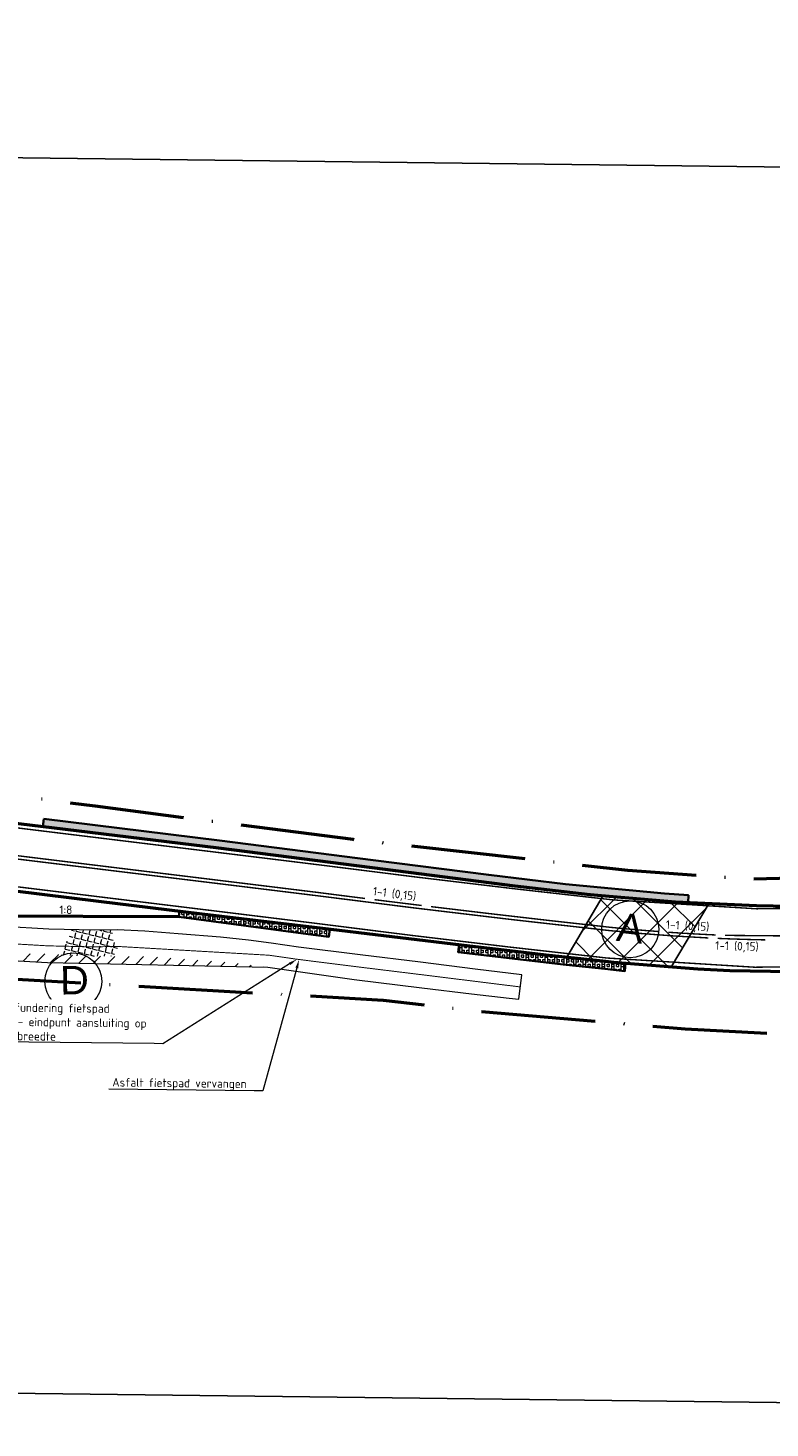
# Model space of a CAD drawing. Header units: metres. Extents: x 125342 to 129425, y 451189 to 457051.
# Tile 27 of 68: x 126204 to 126282, y 451500 to 451647. Entities that reach past the tile are written whole.
import ezdxf
from ezdxf import colors
from ezdxf.entities.mleader import LeaderData, LeaderLine
from ezdxf.math import Vec2, Vec3

# ---------------------------------------------------------------- set-up
doc = ezdxf.new("R2010")
doc.units = ezdxf.units.M
for name, pattern in [('VW-1-1_STREEP', [2, 1, -1]), ('VW-3-3_STREEP', [6, 3, -3]), ('VW-30-270_STREEP', [3, 0.3, -2.7]), ('XX-PROJECTGRENS', [18, 12, -3, 0, -3])]:
    doc.linetypes.add(name, pattern=pattern)
doc.layers.get('Defpoints').update_dxf_attribs({"color": 30})
for name, color, linetype, lineweight in [('B-WE-VW-MARKERING_LANGS_STREEP_11_015-G', 7, 'VW-1-1_STREEP', 13), ('B-WE-VW-MARKERING_LANGS_STREEP_33_015-G', 7, 'VW-3-3_STREEP', 13), ('B-WE-VW-MARKERING_LANGS_STREEP_DOORGETROKKEN_015-G', 7, 'Continuous', 13), ('N-WE-KG-GRENS_PROJECT_NIEUW-G', 7, 'XX-PROJECTGRENS', 50), ('N-WE-VH-KANTVERHARDING-G', 210, 'Continuous', 50), ('N-WE-VH-VERHARDING_ASFALT_FIETS_ZWART-O', 10, 'Continuous', 18), ('N-WE-VH-VERHARDING_GRASBETONSTEEN-A-1000-80CM', 72, 'Continuous', 18), ('N-WE-VH-VERHARDING_GRASBETONSTEEN-G', 70, 'Continuous', 35), ('N-WE-VH-VERHARDING_TEGEL-O', 252, 'Continuous', 18), ('N-WE-VH-VERHARDING_VERBREDING_FIETSPAD', 252, 'Continuous', 18), ('N-WE-VW-AANPIJLING-G', 7, 'Continuous', 18), ('N-WE-VW-MARKERING-T18', 7, 'Continuous', 18), ('N-WE-VW-MARKERING_LANGS_STREEP_30270_010-G', 7, 'VW-30-270_STREEP', 13), ('X-XX-AL-T18', 7, 'Continuous', 18), ('X-XX-AL-VERWIJZING-S', 7, 'Continuous', 25)]:
    doc.layers.add(name, color=color, linetype=linetype, lineweight=lineweight)
doc.styles.add('NLCS-ISO-M500-T18', font='NLCS-ISO.ttf', dxfattribs={"height": 0.9})
doc.styles.get("Standard").update_dxf_attribs({"font": 'arial.ttf'})
pattern_1 = [(90, (0, 0), (-1, 6e-17), []), (90, (0.25, 0), (-1, 6e-17), []), (0, (0, 0), (0, 1), [-0.25, 0.25]), (0, (0, 0.25), (0, 1), [-0.25, 0.25]), (0, (0, 0.5), (0, 1), [0.25, -0.25]), (0, (0, 0.75), (0, 1), [0.25, -0.25]), (90, (0.5, 0), (-1, 6e-17), [0.25, -0.25]), (90, (0.75, 0), (-1, 6e-17), [0.25, -0.25])]

# ---------------------------------------------------------------- blocks, each defined once
blk = doc.blocks.new('symbool met letter')
at = {"layer": 'N-WE-VH-VERHARDING_TEGEL-O'}
blk.add_circle((0, -0.01), 3, dxfattribs=at)
blk.add_attdef('LETTER', (-1.39, -1.38), '', height=3)

msp = doc.modelspace()

# ---------------------------------------------------------------- hatches: boundary and pattern name
at = {"layer": 'N-WE-VH-VERHARDING_ASFALT_FIETS_ZWART-O'}
h = msp.add_hatch(dxfattribs=at)
h.set_pattern_fill('ANGLE', scale=0.1, angle=-13.74998)
h.set_pattern_definition([(346.25001916, (0, 0), (0.1660233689, 0.6784824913), [0.508, -0.1905]), (76.25001916, (0, 0), (-0.6784824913, 0.1660233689), [0.508, -0.1905])])
h.paths.add_polyline_path([(126212.393, 451552.371), (126210.558, 451552.33, -0.004367), (126208.148, 451552.362), (126207.438, 451550.648), (126210.558, 451550.58), (126212.88, 451550.632), (126212.984, 451550.626, -0.0929489)])
h.paths.add_polyline_path([(126213.011, 451550.578, -0.0027268), (126212.984, 451550.626), (126212.88, 451550.632), (126210.558, 451550.58), (126207.438, 451550.648), (126207.047, 451549.705, 0.004758), (126210.586, 451549.61), (126212.57, 451549.585)])
at = {"layer": 'N-WE-VH-VERHARDING_GRASBETONSTEEN-A-1000-80CM'}
h = msp.add_hatch(dxfattribs=at)
h.set_pattern_fill('AVH-GRASBETONSTEEN_01-SO', color=256, scale=0.5, pattern_type=2)
h.set_pattern_definition(pattern_1)
h.paths.add_polyline_path([(126205.211, 451564.037), (126223.689, 451561.779), (126239.875, 451559.717), (126252.047, 451558.16), (126260.125, 451557.165), (126270.549, 451556.21), (126273.062, 451556.007), (126273.028, 451555.265), (126271.123, 451555.361), (126270.48, 451555.413), (126260.04, 451556.369), (126251.947, 451557.366), (126239.774, 451558.923), (126223.59, 451560.985), (126206.017, 451563.133), (126205.114, 451563.243)])
h = msp.add_hatch(dxfattribs=at)
h.set_pattern_fill('AVH-GRASBETONSTEEN_01-SO', color=256, scale=0.5, pattern_type=2)
h.set_pattern_definition(pattern_1)
h.paths.add_polyline_path([(126219.438, 451553.737), (126233.582, 451551.861), (126235.22, 451551.643), (126235.318, 451552.459), (126233.676, 451552.655), (126221.855, 451554.053), (126219.512, 451554.339)])
h = msp.add_hatch(dxfattribs=at)
h.set_pattern_fill('AVH-GRASBETONSTEEN_01-SO', color=256, scale=0.5, pattern_type=2)
h.set_pattern_definition(pattern_1)
h.paths.add_polyline_path([(126266.444, 451548.881), (126265.334, 451548.968), (126264.334, 451549.064), (126260.272, 451549.494), (126255.803, 451550.005), (126250.024, 451550.699), (126248.917, 451550.831), (126248.822, 451550.038), (126255.71, 451549.21), (126260.184, 451548.699), (126264.25, 451548.268), (126266.378, 451548.041)])
at = {"layer": 'X-XX-AL-VERWIJZING-S'}
h = msp.add_hatch(dxfattribs=at)
h.set_pattern_fill('ACO-BETON_VOORGESPANNEN-SO', color=5, pattern_type=2)
h.set_pattern_definition([(45, (0, 0), (-1.767766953, 1.767766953), []), (315, (0, 0), (1.767766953, 1.767766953), [])])
h.paths.add_polyline_path([(126264.103, 451555.975), (126260.259, 451549.499), (126261.41, 451549.373), (126265.16, 451548.982), (126271.294, 451548.498), (126275.251, 451555.163), (126271.685, 451555.327), (126270.48, 451555.413)])

# ---------------------------------------------------------------- linework, layer by layer
at = {"layer": 'B-WE-VW-MARKERING_LANGS_STREEP_11_015-G', "const_width": 0.15, "flags": 128}
for points in [[(126244.983, 451554.934, -0.0007819), (126240.021, 451555.548)], [(126275.926, 451551.833, -0.0061862), (126270.934, 451552.12)], [(126281.149, 451551.315, -0.0061755), (126276.152, 451551.473)]]:
    msp.add_lwpolyline(points, format="xyb", dxfattribs=at)
at = {"layer": 'B-WE-VW-MARKERING_LANGS_STREEP_33_015-G', "const_width": 0.15, "flags": 128}
for points in [[(126639.431, 451559.308, -0.0014767), (126637.871, 451559.521, -0.0078765), (126611.007, 451562.95, 0.0091601), (126595.627, 451564.938, -0.0014094), (126574.21, 451567.637, 0.00568), (126565.901, 451568.604, 0.0027601), (126552.208, 451569.981, 0.0151864), (126524.412, 451571.59, -0.0034451), (126504.047, 451572.144, 0.0025032), (126486.62, 451572.451, -0.0016442), (126468.807, 451572.71, 0.0018813), (126455.204, 451572.797, 0.0155519), (126422.684, 451572.221, 0.0056818), (126409.634, 451571.444, 0.0013277), (126398.575, 451570.429, 0.008502), (126385.761, 451568.893, 0.0121776), (126363.155, 451565.5, 0.0017481), (126325.327, 451558.65, -0.0760648), (126265.158, 451555.521, -0.0048365), (126234.502, 451559.172, 0.000181), (126222.658, 451560.625, -0.0002836), (126174.48, 451566.529), (126154.598, 451568.988, -0.0007225), (126147.871, 451569.852, 0.0000143), (126133.31, 451571.675, 0.0000131), (126116.419, 451573.796, -0.0029059), (126103.796, 451575.344, 0.001294), (126086.277, 451577.49, 0.0021512), (126064.096, 451580.326, 0.0007099), (126045.124, 451582.708, 0.0019959), (126022.005, 451585.549, -0.0018715), (125968.752, 451592.238, 0.0130582), (125958.919, 451593.11, 0.0130582)], [(125633.095, 451397.324), (125634.237, 451398.331), (125658.463, 451420.152, 0.0000187), (125672.911, 451433.193), (125676.007, 451436.004), (125687.969, 451446.977), (125691.667, 451450.342), (125698.389, 451456.398), (125705.088, 451462.408), (125709.908, 451466.73), (125715.498, 451471.792), (125721.974, 451477.676), (125727.967, 451483.147, -0.0014486), (125739.972, 451493.844, -0.0000015), (125749.777, 451502.514, -0.0085444), (125760.909, 451512.105, -0.004252), (125772.481, 451521.557, -0.0091249), (125781.653, 451528.525, -0.0056318), (125794.001, 451537.328, -0.0261911), (125813.763, 451549.549, -0.0076966), (125829.073, 451557.581, -0.0175729), (125846.966, 451565.831, -0.0131792), (125862.539, 451572.061, -0.0197092), (125880.821, 451577.811, -0.0147112), (125897.266, 451581.613, -0.0105845), (125904.943, 451583.058, -0.0134086), (125925.773, 451586.073, -0.0579262), (125968.006, 451586.134, 0.0018703), (126021.27, 451579.443, -0.0019974), (126044.358, 451576.605, -0.0007106), (126063.332, 451574.224, -0.0021558), (126085.508, 451571.389, -0.001296), (126103.022, 451569.242, 0.0028975), (126115.68, 451567.69, -0.0000131), (126132.543, 451565.573, -0.0000143), (126147.093, 451563.751, 0.0004672), (126153.844, 451562.884), (126173.725, 451560.426, 0.0002836), (126221.913, 451554.52, -0.0001808), (126233.733, 451553.07, 0.004838), (126264.517, 451549.404, 0.0760186), (126326.508, 451552.614, -0.0017449), (126364.223, 451559.444, -0.0121932), (126386.561, 451562.795, -0.0085092), (126399.179, 451564.309, -0.0012195), (126410.069, 451565.31, -0.0056818), (126422.984, 451566.078, -0.0155675), (126455.153, 451566.647, -0.0018656), (126468.698, 451566.561, 0.0016438), (126486.546, 451566.301, -0.0024976), (126503.873, 451565.997, 0.0034354), (126524.265, 451565.442, -0.0151632), (126551.646, 451563.857, -0.0027569), (126565.256, 451562.488, -0.0056806), (126573.427, 451561.537, 0.0014117), (126594.913, 451558.829, -0.0091904), (126610.119, 451556.864, 0.0078556), (126637.104, 451553.419, 0.0014963), (126638.721, 451553.198, 0.0014963)]]:
    msp.add_lwpolyline(points, format="xyb", dxfattribs=at)
at = {"layer": 'B-WE-VW-MARKERING_LANGS_STREEP_DOORGETROKKEN_015-G', "const_width": 0.15, "flags": 128}
for points in [[(126239.029, 451555.672, -0.0007707), (126234.14, 451556.295, 0.0001809), (126222.306, 451557.746, -0.0002836), (126174.124, 451563.651), (126154.242, 451566.11, -0.0012832), (126147.504, 451566.975, 0.0000143), (126132.948, 451568.798, 0.0000131), (126116.071, 451570.917, -0.002902), (126103.431, 451572.467, 0.0002094), (126100.599, 451572.82)], [(126275.153, 451551.519, -0.0127997), (126264.819, 451552.288, -0.0048373), (126234.096, 451555.948, 0.0001809), (126222.264, 451557.399, -0.0001263), (126200.8, 451560.022)], [(126269.937, 451552.192, -0.0063105), (126264.856, 451552.637, -0.0029718), (126245.976, 451554.814)], [(126314.927, 451553.854, -0.0471902), (126276.925, 451551.79)]]:
    msp.add_lwpolyline(points, format="xyb", dxfattribs=at)
at = {"layer": 'Defpoints', "flags": 128}
msp.add_lwpolyline([(125818.529, 451638.265), (126295.493, 451632.49), (126293.919, 451502.493), (125816.955, 451508.268)], close=True, dxfattribs=at)
msp.add_lwpolyline([(125818.529, 451638.265), (126295.493, 451632.49), (126293.919, 451502.493), (125816.955, 451508.268)], close=True, dxfattribs=at)
at = {"layer": 'N-WE-VH-KANTVERHARDING-G', "flags": 128}
for points in [[(126147.444, 451570.309), (126157.577, 451569.051), (126174.345, 451566.991), (126175.307, 451566.859), (126206.017, 451563.133), (126223.59, 451560.985), (126239.774, 451558.923), (126254.795, 451557.002), (126262.697, 451556.099), (126270.48, 451555.413), (126271.685, 451555.327), (126280.212, 451554.936), (126283.733, 451554.864)], [(126157.915, 451561.948), (126173.674, 451559.987), (126193.037, 451557.583), (126210.964, 451555.381), (126221.855, 451554.053)], [(126199.198, 451553.829), (126219.444, 451553.784)], [(126221.855, 451554.053), (126233.676, 451552.655), (126250.024, 451550.699), (126254.811, 451550.124), (126258.061, 451549.733), (126264.334, 451549.064), (126265.16, 451548.982), (126274.066, 451548.279), (126277.42, 451548.099), (126283.834, 451547.995)]]:
    msp.add_lwpolyline(points, dxfattribs=at)
at = {"layer": 'N-WE-VH-VERHARDING_GRASBETONSTEEN-G', "flags": 128}
for points in [[(126205.211, 451564.037), (126223.689, 451561.779), (126239.875, 451559.717), (126252.047, 451558.16), (126260.125, 451557.165), (126270.549, 451556.21), (126273.062, 451556.007), (126273.028, 451555.265), (126271.123, 451555.361), (126270.48, 451555.413), (126260.04, 451556.369), (126251.947, 451557.366), (126239.774, 451558.923), (126223.59, 451560.985), (126206.017, 451563.133), (126205.114, 451563.243)], [(126219.438, 451553.737), (126233.582, 451551.861), (126235.22, 451551.643), (126235.318, 451552.459), (126233.676, 451552.655), (126221.855, 451554.053), (126221.855, 451554.053), (126219.512, 451554.339)], [(126266.444, 451548.881), (126265.334, 451548.968), (126264.334, 451549.064), (126260.272, 451549.494), (126255.803, 451550.005), (126250.024, 451550.699), (126248.917, 451550.831), (126248.822, 451550.038), (126255.71, 451549.21), (126260.184, 451548.699), (126264.25, 451548.268), (126266.378, 451548.041)]]:
    msp.add_lwpolyline(points, close=True, dxfattribs=at)
at = {"layer": 'N-WE-VW-AANPIJLING-G'}
msp.add_lwpolyline([(126219.697, 451553.703), (126219.437, 451553.737)], dxfattribs=at)
at = {"layer": 'N-WE-VW-MARKERING_LANGS_STREEP_30270_010-G', "const_width": 0.1, "flags": 128}
msp.add_lwpolyline([(126098.92, 451565.804), (126112.383, 451564.034), (126130.623, 451561.764), (126132.027, 451561.623), (126144.467, 451560.109), (126145.878, 451559.925), (126163.711, 451556.555), (126168.589, 451555.511), (126173.495, 451554.536), (126177.717, 451553.757), (126178.565, 451553.607), (126197.486, 451551.27), (126200.797, 451550.969), (126205.669, 451550.687), (126210.558, 451550.58), (126212.88, 451550.632), (126228.947, 451549.7), (126231.849, 451549.28), (126238.36, 451548.463), (126244.688, 451547.688), (126250.447, 451546.974), (126255.361, 451546.364)], dxfattribs=at)
at = {"layer": 'X-XX-AL-VERWIJZING-S', "color": 5, "flags": 128}
msp.add_lwpolyline([(126264.103, 451555.975), (126260.259, 451549.499), (126261.41, 451549.373), (126265.16, 451548.982), (126271.294, 451548.498), (126275.251, 451555.163), (126271.685, 451555.327), (126270.48, 451555.413), (126264.103, 451555.975)], close=True, dxfattribs=at)

# ---------------------------------------------------------------- block references
at = {"layer": 'N-WE-VH-VERHARDING_TEGEL-O', "color": 7}
for p, rotation, values in [((126266.933, 451552.439), 353.2646075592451, {'LETTER': 'A'}), ((126208.315, 451546.962), 0.941290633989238, {'LETTER': 'D'})]:
    msp.add_blockref('symbool met letter', p, dxfattribs=dict(at, rotation=rotation)).add_auto_attribs(values)

# ---------------------------------------------------------------- texts
at = {"layer": 'N-WE-VW-MARKERING-T18', "style": 'NLCS-ISO-M500-T18'}
for rotation, p in [(352.93182, (126239.816, 451556.015)), (356.7397, (126270.673, 451552.495)), (358.32347, (126275.87, 451550.288))]:
    msp.add_text('1-1 (0,15)', height=0.9, rotation=rotation, dxfattribs=at).set_placement(p)
msp.add_text('1:8', height=0.9, dxfattribs=at).set_placement((126206.858, 451554.033))

# ---------------------------------------------------------------- next in the draw order: leaders
at = {"layer": 'X-XX-AL-T18'}
ml = msp.add_multileader_mtext('Standard', dxfattribs=at)
ml.set_content('Asfalt fietspad vervangen ', color=7, style='NLCS-ISO-M500-T18')
ml.set_leader_properties(color=256, lineweight=-1)
ml.build(insert=Vec2(0, 0))
ml.multileader.update_dxf_attribs({"text_left_attachment_type": 5, "text_right_attachment_type": 5, "dogleg_length": 0.9, "arrow_head_size": 0.9})
ctx = ml.context
ctx.base_point, ctx.char_height, ctx.arrow_head_size, ctx.landing_gap_size, ctx.plane_origin, ctx.plane_x_axis, ctx.plane_y_axis = Vec3(126211.964, 451535.625), 0.9, 0.9, 0.45, Vec3(126206.442, 451534.681), Vec3(0.9999267, -0.012107), Vec3(0.012107, 0.9999267)
ctx.left_attachment, ctx.right_attachment = 5, 5
notes = []
notes.append((ctx, [(1, (1, 1, 0), (126228.253, 451535.427), (-0.9999267, 0.012107), 0.9, [(0, [(126232.085, 451549.235)], 0, [])])]))
ctx.mtext.insert, ctx.mtext.text_direction, ctx.mtext.rotation, ctx.mtext.flow_direction = Vec3(126212.428, 451536.789), Vec3(0.9999267, -0.012107), 6.271078, 5
ctx.mtext.has_bg_fill, ctx.mtext.bg_color, ctx.mtext.bg_scale_factor, ctx.mtext.bg_transparency, ctx.mtext.use_window_bg_color = 1, -1027028792, 1.5, 0, 1
for ctx, leaders in notes:
    for number, flags, end, landing, length, lines in leaders:
        leader = LeaderData()
        leader.index, (leader.has_last_leader_line, leader.has_dogleg_vector, leader.attachment_direction) = number, flags
        leader.last_leader_point, leader.dogleg_vector, leader.dogleg_length = Vec3(end), Vec3(landing), length
        for number, points, colour, breaks in lines:
            line = LeaderLine()
            line.index, line.vertices, line.color, line.breaks = number, Vec3.list(points), colors.encode_raw_color(colour), breaks
            leader.lines.append(line)
        ctx.leaders.append(leader)

# ---------------------------------------------------------------- next in the draw order: leaders
ml = msp.add_multileader_mtext('Standard', dxfattribs=at)
ml.set_content('Asfalt en fundering fietspad vervangen - eindpunt aansluiting op bestaande breedte', color=7, style='NLCS-ISO-M500-T18')
ml.set_leader_properties(color=256, lineweight=-1)
ml.build(insert=Vec2(0, 0))
ml.multileader.update_dxf_attribs({"text_left_attachment_type": 5, "text_right_attachment_type": 5, "dogleg_length": 0.9, "arrow_head_size": 0.9})
ctx = ml.context
ctx.base_point, ctx.char_height, ctx.arrow_head_size, ctx.landing_gap_size, ctx.plane_origin, ctx.plane_x_axis, ctx.plane_y_axis = Vec3(126196.045, 451540.652), 0.9, 0.9, 0.45, Vec3(126218.7, 451530.316), Vec3(0.9999267, -0.012107), Vec3(0.012107, 0.9999267)
ctx.left_attachment, ctx.right_attachment = 5, 5
notes = []
notes.append((ctx, [(1, (1, 1, 0), (126217.733, 451540.389), (-0.9999267, 0.012107), 0.9, [(0, [(126231.849, 451549.267)], 0, [])])]))
ctx.mtext.insert, ctx.mtext.text_direction, ctx.mtext.rotation, ctx.mtext.width, ctx.mtext.defined_height, ctx.mtext.flow_direction = Vec3(126196.544, 451544.726), Vec3(0.9999267, -0.012107), 6.271078, 20.40508, 9.226, 5
ctx.mtext.has_bg_fill, ctx.mtext.bg_color, ctx.mtext.bg_scale_factor, ctx.mtext.bg_transparency, ctx.mtext.use_window_bg_color = 1, -1027028792, 1.5, 0, 1
for ctx, leaders in notes:
    for number, flags, end, landing, length, lines in leaders:
        leader = LeaderData()
        leader.index, (leader.has_last_leader_line, leader.has_dogleg_vector, leader.attachment_direction) = number, flags
        leader.last_leader_point, leader.dogleg_vector, leader.dogleg_length = Vec3(end), Vec3(landing), length
        for number, points, colour, breaks in lines:
            line = LeaderLine()
            line.index, line.vertices, line.color, line.breaks = number, Vec3.list(points), colors.encode_raw_color(colour), breaks
            leader.lines.append(line)
        ctx.leaders.append(leader)

# ---------------------------------------------------------------- next in the draw order: hatches: boundary and pattern name
at = {"layer": 'N-WE-VH-VERHARDING_VERBREDING_FIETSPAD'}
h = msp.add_hatch(dxfattribs=at)
h.set_pattern_fill('ANSI31', color=256, scale=0.34)
edge = h.paths.add_edge_path()
edge.add_line((126181.822, 451552.154), (126181.564, 451552.196))
edge.add_line((126181.564, 451552.196), (126173.253, 451553.672))
edge.add_arc((126196.905, 451686.6), 135.015, 258.41005, 259.91069, ccw=False)
edge.add_arc((126260.644, 451996.906), 451.8, 257.58179, 258.39785, ccw=False)
edge.add_line((126163.486, 451555.676), (126162.093, 451555.949))
edge.add_arc((126126.273, 451386.809), 172.891, 78.04285, 79.42359)
edge.add_arc((126129.798, 451406.607), 152.783, 79.36023, 80.08324)
edge.add_arc((126133.26, 451428.914), 130.214, 79.89356, 80.87896)
edge.add_arc((126125.947, 451385.669), 174.071, 80.75854, 82.40431)
edge.add_arc((126125.841, 451385.468), 174.284, 82.37853, 83.45474)
edge.add_line((126145.707, 451558.617), (126168.236, 451553.797))
edge.add_line((126168.236, 451553.797), (126173.165, 451552.817))
edge.add_line((126173.165, 451552.817), (126177.406, 451552.035))
edge.add_line((126177.406, 451552.035), (126178.306, 451551.876))
edge.add_line((126178.306, 451551.876), (126197.299, 451549.529))
edge.add_line((126197.299, 451549.529), (126200.667, 451549.223))
edge.add_line((126200.667, 451549.223), (126205.6, 451548.938))
edge.add_line((126205.6, 451548.938), (126228.78, 451548.428))
edge.add_arc((126202.406, 451351.708), 198.48, 82.36389, 83.04035)
edge.add_arc((126218.552, 451483.837), 65.368, 83.05538, 85.64686)
edge.add_line((126223.514, 451549.017), (126219.123, 451549.346))
edge.add_line((126219.123, 451549.346), (126216.812, 451549.512))
edge.add_arc((126215.151, 451525.456), 24.113, 86.05108, 88.92453)
edge.add_arc((126213.203, 451405.6), 143.985, 89.04467, 90.21503)
edge.add_line((126212.663, 451549.584), (126210.586, 451549.61))
edge.add_arc((126213.826, 451735.788), 186.206, 267.45132, 269.00293, ccw=False)
edge.add_arc((126213.837, 451734.965), 185.384, 265.87829, 267.43683, ccw=False)
edge.add_arc((126297.367, 452644.558), 1098.775, 264.339882, 264.942919, ccw=False)
edge.add_line((126188.998, 451551.14), (126185.041, 451551.661))
edge.add_arc((126171.407, 451472.722), 80.107, 80.20063, 82.29215)
edge.add_line((126182.151, 451552.106), (126181.822, 451552.154))

# ---------------------------------------------------------------- next in the draw order: linework, layer by layer
at = {"layer": 'N-WE-KG-GRENS_PROJECT_NIEUW-G', "flags": 128}
msp.add_lwpolyline([(129300.888, 452079.925), (129283.995, 452089.514), (129278.327, 452084.13), (129270.394, 452078.618), (129261.786, 452073.43), (129251.682, 452069.279), (129241.757, 452065.997), (129236.384, 452064.81), (129223.555, 452063.692), (129215.507, 452063.035), (129204.264, 452064.541), (129193.455, 452065.988), (129189.725, 452066.488), (129128.498, 452077.64), (129099.335, 452078.944), (129071.563, 452076.547), (128999.826, 452072.197), (128975.028, 452071.148), (128957.103, 452070.39), (128929.971, 452069.242), (128904.305, 452066.716), (128903.916, 452070.672), (128869.582, 452068.104), (128868.579, 452063.246), (128847.042, 452060.212), (128813.374, 452055.766), (128787.643, 452051.283), (128753.128, 452045.269), (128723.643, 452038.073), (128700.726, 452030.747), (128678.474, 452022.32), (128650.002, 452010.523), (128624.649, 451998.075), (128606.992, 451989.406), (128592.968, 451982.52), (128591.82, 451985.026), (128554.026, 451968.212), (128547.07, 451965.185), (128548.101, 451962.817), (128516.658, 451945.515), (128489.429, 451933.086), (128461.67, 451923.564), (128434.458, 451913.834), (128383.155, 451904.479), (128348.844, 451901.122), (128299.19, 451899.983), (128237.689, 451900.992), (128204.759, 451901.533), (128099.4, 451903.262), (128058.736, 451903.929), (128010.208, 451904.726), (127955.673, 451905.621), (127901.325, 451906.513), (127901.464, 451914.983), (127870.698, 451915.488), (127870.623, 451910.881), (127844.015, 451909.865), (127816.053, 451911.439), (127797.768, 451912.185), (127780.996, 451913.281), (127756.714, 451904.453), (127736.312, 451899.223), (127714.561, 451891.787), (127704.816, 451887.656), (127690.219, 451880.288), (127665.635, 451864.639), (127643.407, 451846.476), (127620.255, 451826.896), (127605.332, 451813.53), (127583.364, 451796.255), (127558.385, 451778.888), (127544.667, 451769.378), (127537.544, 451764.695), (127535.833, 451763.525), (127528.38, 451759.288), (127514.488, 451751.952), (127506.086, 451747.605), (127500.238, 451745.288), (127451.38, 451723.725), (127445.614, 451720.708), (127440.858, 451718.953), (127431.246, 451715.568), (127421.06, 451712.101), (127402.316, 451705.49), (127400.104, 451704.71), (127396.955, 451703.6), (127375.984, 451696.56), (127350.907, 451687.847), (127344.928, 451685.821), (127334.644, 451682.336), (127331.279, 451681.372), (127322.109, 451678.718), (127308.202, 451674.909), (127295.337, 451671.762), (127284.248, 451668.536), (127283.625, 451668.378), (127215.959, 451654.207), (127193.374, 451648.276), (127179.175, 451643.738), (127170.143, 451639.909), (127144.425, 451625.911), (127142.437, 451624.863), (127133.607, 451620.861), (127128.781, 451618.706), (127121.462, 451615.922), (127118.05, 451614.783), (127113.567, 451613.231), (127106.937, 451611.505), (127103.059, 451610.065), (127082.48, 451606.885), (127064.863, 451603.486), (127048.59, 451600.38), (127040.299, 451598.941), (127011.996, 451593.611), (127000.502, 451591.573), (126980.382, 451588.207), (126934.998, 451583.806), (126923.636, 451582.402), (126916.179, 451581.669), (126909.279, 451580.94), (126901.137, 451580.071), (126889.239, 451578.694), (126884.542, 451578.204), (126876.34, 451577.473), (126867.164, 451576.575), (126859.027, 451575.788), (126850.425, 451574.905), (126789.649, 451569.318), (126769.054, 451567.67), (126760.445, 451567.925), (126747.162, 451569.001), (126735.955, 451567.685), (126718.893, 451565.958), (126694.276, 451563.465), (126688.577, 451562.888), (126688.83, 451560.387), (126664.678, 451559.795), (126628.388, 451563.478), (126629.094, 451569.14), (126618.041, 451570.532), (126599.508, 451572.696), (126597.158, 451567.553), (126553.146, 451572.817), (126527.511, 451574.453), (126502.012, 451574.939), (126458.696, 451576.072), (126419.774, 451575.218), (126375.819, 451571.631), (126341.938, 451564.821), (126317.004, 451560.361), (126299.964, 451558.197), (126279.59, 451557.685), (126266.673, 451558.618), (126237.785, 451561.866), (126210.616, 451565.372), (126182.141, 451569.154), (126167.049, 451571.281), (126142.661, 451574.814), (126143.587, 451582.456), (126098.903, 451586.802), (126098.107, 451580.613), (126042.457, 451586.263), (126019.112, 451592.581), (126008.693, 451594.543), (126007.877, 451596.43), (125988.323, 451598.966), (125940.893, 451602.958), (125940.143, 451597.294), (125904.224, 451592.554), (125883.348, 451589.234), (125867.76, 451584.157), (125840.573, 451573.904), (125815.612, 451562.497), (125792.598, 451547.608), (125769.395, 451532.595), (125724.352, 451494.254), (125705.126, 451477.894), (125677.65, 451453.675), (125637.404, 451414.864), (125603.602, 451385.092), (125589.326, 451373.588), (125575.327, 451362.958), (125559.516, 451353.388), (125546.696, 451346.553), (125524.566, 451334.165), (125505.515, 451323.615), (125480.507, 451312.463), (125459.491, 451302.018), (125419.025, 451281.734), (125397.854, 451270.607), (125379.968, 451260.576), (125387.132, 451251.911), (125397.843, 451241.238), (125406.22, 451247.537), (125422.044, 451258.841), (125433.646, 451266.945), (125447.293, 451274.062), (125455.671, 451278.211), (125469.618, 451285.401), (125492.119, 451296.913), (125497.059, 451299.283), (125499.409, 451300.481), (125505.688, 451303.681), (125521.893, 451311.957), (125529.216, 451315.512), (125530.093, 451315.953), (125540.102, 451320.995), (125550.362, 451326.383), (125553.218, 451328.024), (125559.848, 451331.725), (125566.273, 451335.586), (125568.481, 451336.772), (125575.661, 451341.479), (125585.505, 451348.194), (125591.157, 451352.36), (125596.349, 451356.113), (125601.205, 451359.623), (125616.987, 451372.353), (125621.336, 451376.001), (125632.021, 451385.237), (125655.056, 451406.147), (125668.787, 451418.589), (125674.144, 451423.457), (125681.79, 451430.61), (125688.026, 451436.198), (125694.465, 451442.084), (125697.029, 451444.368), (125706.888, 451453.384), (125715.59, 451461.506), (125729.569, 451473.671), (125734.222, 451477.993), (125745.059, 451487.552), (125759.466, 451499.952), (125767.881, 451507.688), (125777.82, 451515.85), (125783.489, 451520.433), (125790.532, 451525.392), (125798.181, 451530.726), (125798.325, 451530.827), (125805.894, 451535.261), (125805.899, 451535.253), (125805.894, 451535.261), (125813.793, 451539.716), (125816.086, 451541.149), (125821.007, 451543.755), (125828.977, 451547.465), (125833.624, 451549.646), (125841.494, 451553.256), (125851.862, 451557.868), (125863.23, 451562.182), (125870.826, 451565.016), (125885.394, 451569.409), (125889.467, 451570.614), (125895.915, 451572.146), (125908.835, 451574.987), (125913.908, 451575.793), (125913.908, 451575.791), (125913.908, 451575.793), (125923.48, 451577.079), (125928.829, 451577.885), (125937.027, 451578.444), (125948.775, 451579.308), (125956.174, 451579.291), (125968.672, 451579.181), (125980.073, 451577.868), (125988.37, 451576.862), (125990.698, 451576.58), (125999.544, 451575.434), (126001.454, 451575.177), (126006.248, 451574.48), (126012.908, 451573.508), (126047.193, 451569.701), (126049.868, 451569.403), (126066.623, 451567.312), (126093.744, 451562.155), (126191.511, 451547.801), (126240.936, 451544.974), (126251.094, 451543.806), (126272.733, 451541.948), (126292.239, 451540.907), (126311.923, 451543.224), (126337.52, 451547.637), (126360.272, 451552.103), (126375.299, 451554.538), (126378.023, 451554.891), (126382.275, 451555.443), (126382.925, 451555.418), (126395.227, 451557.101), (126401.975, 451557.737), (126406.343, 451558.149), (126409.654, 451558.461), (126415.08, 451558.939), (126435.009, 451560.077), (126454.763, 451560.213), (126475.117, 451560.1), (126490.796, 451559.735), (126493.972, 451559.786), (126512.701, 451559.622), (126516.569, 451559.363), (126528.63, 451558.681), (126541.308, 451558.264), (126547.86, 451557.942), (126560.613, 451556.399), (126578.244, 451554.308), (126583.045, 451553.686), (126587.696, 451553.038), (126602.951, 451551.297), (126610.065, 451550.33), (126617.18, 451549.579), (126632.46, 451547.762), (126641.312, 451546.817), (126650.915, 451545.647), (126655.597, 451545.355), (126664.393, 451544.805), (126668.119, 451544.457), (126676.596, 451544.612), (126689.224, 451544.87), (126693.449, 451545.422), (126712.953, 451546.86), (126730.456, 451548.571), (126740.682, 451549.427), (126744.248, 451549.78), (126746.256, 451549.915), (126763.238, 451548.691), (126774.74, 451549.348), (126778.716, 451549.607), (126780.941, 451549.752), (126789.567, 451551.332), (126815.394, 451556.05), (126825.771, 451557.007), (126846.9, 451558.695), (126866.953, 451560.333), (126896.633, 451562.727), (126901.234, 451563.03), (126907.51, 451563.634), (126922.612, 451565.093), (126939.94, 451566.804), (126942.79, 451567.156), (126954.978, 451568.872), (126958.143, 451569.317), (126982.996, 451572.833), (126996.907, 451574.905), (126997.498, 451574.993), (126999.948, 451575.469), (127001.91, 451575.827), (127005.429, 451576.47), (127013.955, 451578.199), (127018.225, 451579.066), (127027.007, 451580.69), (127042.002, 451583.386), (127058.992, 451586.529), (127069.599, 451588.124), (127084.599, 451590.369), (127105.155, 451594.2), (127124.078, 451599.59), (127167.509, 451620.373), (127183.572, 451626.959), (127206.788, 451633.721), (127358.772, 451670.938), (127386.312, 451680.584), (127472.662, 451709.824), (127498.935, 451718.976), (127534.926, 451729.423), (127544.073, 451734.488), (127565.631, 451741.73), (127573.79, 451738.675), (127587.752, 451732.098), (127595.567, 451740.834), (127593.609, 451748.631), (127601.029, 451761.122), (127608.016, 451771.346), (127632.855, 451795.825), (127636.711, 451801.815), (127640.107, 451807.105), (127648.005, 451814.038), (127662.275, 451832.048), (127682.811, 451847.245), (127701.162, 451859.555), (127727.131, 451868.983), (127744.76, 451875.552), (127780.27, 451880.501), (127823.149, 451882.3), (127833.708, 451883.253), (127842.121, 451884.246), (127861.58, 451884.694), (127871.951, 451884.935), (127924.043, 451882.726), (127930.489, 451882.692), (127938.306, 451882.677), (127952.513, 451882.749), (127977.38, 451882.221), (128016.044, 451881.572), (128035.585, 451881.155), (128064.451, 451880.569), (128076.278, 451880.383), (128082.178, 451880.264), (128114.934, 451879.513), (128137.906, 451879.075), (128160.133, 451878.647), (128176.848, 451878.331), (128198.587, 451877.954), (128210.489, 451877.719), (128217.086, 451877.545), (128221.028, 451877.459), (128248.247, 451876.902), (128265.615, 451876.546), (128278.516, 451876.25), (128292.365, 451875.967), (128306.943, 451875.835), (128325.777, 451875.69), (128331.782, 451875.306), (128335.09, 451874.997), (128343.069, 451874.09), (128353.201, 451872.331), (128359.527, 451871.079), (128362.359, 451870.332), (128365.05, 451869.58), (128376.509, 451866.991), (128388.528, 451868.035), (128398.681, 451872.437), (128399.652, 451881.315), (128398.234, 451888.254), (128433.209, 451896.648), (128469.643, 451907.292), (128491.502, 451915.289), (128510.577, 451923.58), (128527.271, 451930.835), (128544.986, 451939.696), (128566.878, 451950.646), (128585.308, 451959.864), (128590.126, 451939.751), (128590.553, 451937.97), (128608.829, 451944.543), (128637.307, 451954.786), (128628.74, 451975.63), (128639.64, 451980.725), (128646.054, 451986.489), (128650.341, 451990.341), (128668.315, 451998.844), (128696.904, 452010.146), (128718.888, 452018.837), (128757.596, 452029.551), (128784.9, 452036.566), (128820.01, 452039.825), (128838.707, 452040.859), (128861.27, 452043.183), (128860.5, 452030.896), (128859.864, 452026.702), (128882.241, 452028.277), (128900.796, 452029.49), (128909.809, 452034.387, 0.0050004), (128910.141, 452034.572), (128916.732, 452038.325), (128921.769, 452040.785), (128922.845, 452041.28), (128927.328, 452043.09), (128929.697, 452043.84), (128930.15, 452043.942), (128937.187, 452045.225), (128940.435, 452045.699), (128946.097, 452046.241), (128948.676, 452046.474, -0.0007129), (128948.693, 452046.476), (128999.871, 452050.949), (129022.884, 452053.029), (129027.471, 452053.456), (129029.344, 452053.63), (129035.562, 452054.038, -0.0002959), (129054.009, 452055.632, -0.0206312), (129088.243, 452057.152, 0.0024688), (129115.723, 452056.855, -0.0274739), (129126.246, 452056.215), (129146.31, 452053.882), (129195.537, 452045.11, 0.0183056), (129226.524, 452040.752, 0.0018086), (129229.601, 452040.445, 0.0033183), (129231.207, 452040.311, 0.009794), (129236.59, 452040.004, 0.0330651), (129246.96, 452040.013, 0.0641877), (129266.051, 452043.734), (129267.309, 452044.071), (129271.082, 452045.276), (129283.31, 452053.007), (129286.004, 452055.521), (129286.631, 452056.219), (129287.888, 452057.628), (129292.088, 452064.711), (129300.888, 452079.925)], format="xyb", close=True, dxfattribs=at)
at = {"layer": 'N-WE-VH-VERHARDING_ASFALT_FIETS_ZWART-O', "flags": 128}
for points in [[(126255.198, 451545.06), (126255.518, 451547.636), (126250.605, 451548.246), (126244.845, 451548.961), (126238.518, 451549.735), (126232.021, 451550.551), (126229.13, 451550.969), (126226.761, 451551.282), (126223.817, 451551.588), (126219.347, 451551.952), (126215.834, 451552.222), (126212.919, 451552.383), (126210.558, 451552.33), (126205.739, 451552.436), (126200.927, 451552.714)], [(126200.667, 451549.223), (126205.6, 451548.938), (126228.78, 451548.428), (126237.886, 451547.157), (126245.01, 451546.26), (126250.222, 451545.646), (126254.204, 451545.177), (126255.197, 451545.06)]]:
    msp.add_lwpolyline(points, dxfattribs=at)

doc.saveas('drawing.dxf')
